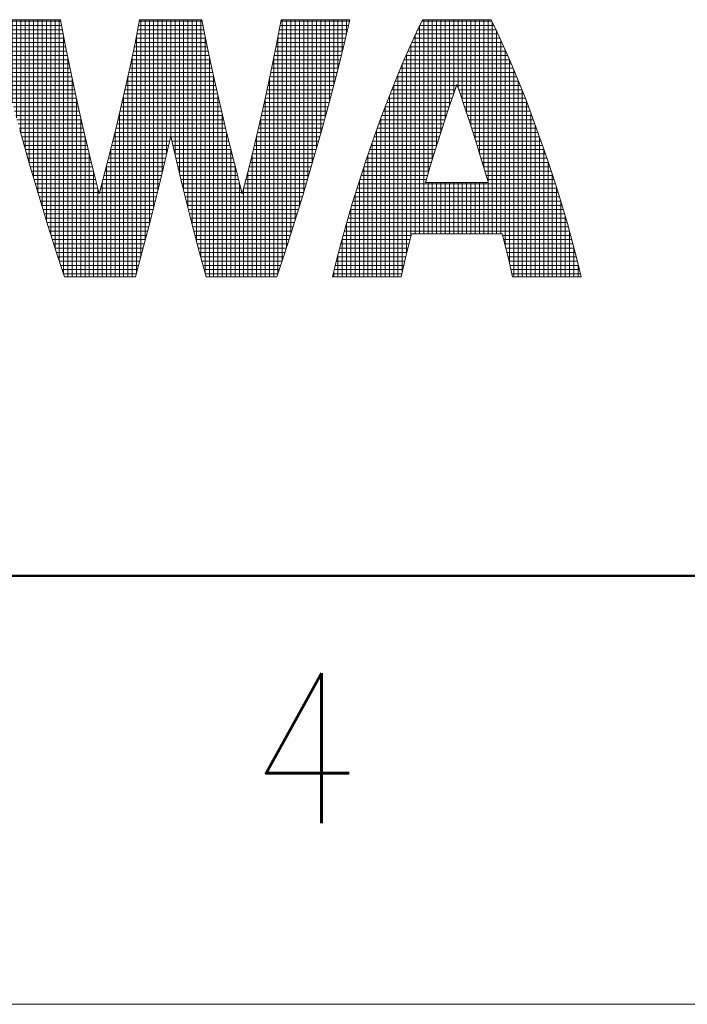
# Model space of a CAD drawing. Header units: millimetres. Extents: x 0 to 1733, y 0 to 1188.
# Tile 10 of 157: x 713 to 775, y 0 to 92. Entities that reach past the tile are written whole.
import ezdxf

# ---------------------------------------------------------------- set-up
doc = ezdxf.new("R2010")
doc.units = ezdxf.units.MM
doc.header["$LTSCALE"] = 0.727559
doc.layers.add('NoLayerName_001', color=7, linetype='Continuous')
doc.styles.get("Standard").update_dxf_attribs({"font": 'txt', "bigfont": 'extfont2'})

# ---------------------------------------------------------------- blocks, each defined once
blk = doc.blocks.new('*X160')
at = {"color": 2, "linetype": 'Continuous', "lineweight": 13}
for p, q in [((0.068, 5.672), (0.068, 6)), ((0.168, 5.253), (0.168, 6)), ((0.268, 4.847), (0.268, 6)), ((0.368, 4.461), (0.368, 6)), ((0.468, 4.079), (0.468, 6)), ((0.568, 3.711), (0.568, 6)), ((0.668, 3.346), (0.668, 6)), ((0.768, 2.993), (0.768, 6)), ((0.868, 2.64), (0.868, 6)), ((0.968, 2.301), (0.968, 6)), ((1.068, 1.961), (1.068, 6)), ((1.168, 1.633), (1.168, 6)), ((1.268, 1.307), (1.268, 6)), ((1.368, 0.989), (1.368, 6)), ((1.468, 0.676), (1.468, 6)), ((1.568, 0.371), (1.568, 6)), ((3.468, 0.46), (3.468, 6)), ((3.568, 0.838), (3.568, 6)), ((3.668, 1.222), (3.668, 6)), ((3.768, 1.621), (3.768, 6)), ((3.868, 2.023), (3.868, 6)), ((3.968, 2.44), (3.968, 6)), ((4.068, 2.859), (4.068, 6)), ((4.168, 3.281), (4.168, 6)), ((4.268, 2.853), (4.268, 6)), ((4.368, 2.433), (4.368, 6)), ((4.468, 2.017), (4.468, 6)), ((4.568, 1.615), (4.568, 6)), ((4.668, 1.217), (4.668, 6)), ((4.768, 0.833), (4.768, 6)), ((4.868, 0.455), (4.868, 6)), ((6.768, 0.376), (6.768, 6)), ((6.868, 0.681), (6.868, 6)), ((6.968, 0.993), (6.968, 6)), ((7.068, 1.311), (7.068, 6)), ((7.168, 1.637), (7.168, 6)), ((7.268, 1.966), (7.268, 6)), ((7.368, 2.305), (7.368, 6)), ((7.468, 2.645), (7.468, 6)), ((7.568, 2.998), (7.568, 6)), ((7.668, 3.351), (7.668, 6)), ((7.768, 3.716), (7.768, 6)), ((7.868, 4.084), (7.868, 6)), ((7.968, 4.466), (7.968, 6)), ((8.068, 4.852), (8.068, 6)), ((8.168, 5.259), (8.168, 6)), ((8.268, 5.679), (8.268, 6)), ((0, 5.966), (1.599, 5.966)), ((0.023, 5.866), (1.618, 5.866)), ((0.046, 5.766), (1.637, 5.766)), ((3.396, 5.766), (4.938, 5.766)), ((3.416, 5.866), (4.918, 5.866)), ((3.435, 5.966), (4.899, 5.966)), ((6.697, 5.766), (8.288, 5.766)), ((6.716, 5.866), (8.311, 5.866)), ((6.736, 5.966), (8.334, 5.966)), ((0.069, 5.666), (1.656, 5.666)), ((0.092, 5.566), (1.675, 5.566)), ((1.668, 0.073), (1.668, 5.605)), ((3.357, 5.566), (4.978, 5.566)), ((3.368, 0.095), (3.368, 5.623)), ((3.376, 5.666), (4.958, 5.666)), ((4.968, 0.089), (4.968, 5.616)), ((6.659, 5.566), (8.242, 5.566)), ((6.668, 0.077), (6.668, 5.612)), ((6.678, 5.666), (8.265, 5.666)), ((0.115, 5.466), (1.694, 5.466)), ((0.14, 5.366), (1.714, 5.366)), ((3.316, 5.366), (5.018, 5.366)), ((3.337, 5.466), (4.997, 5.466)), ((6.62, 5.366), (8.194, 5.366)), ((6.64, 5.466), (8.219, 5.466)), ((0.164, 5.266), (1.734, 5.266)), ((0.189, 5.166), (1.755, 5.166)), ((0.214, 5.066), (1.775, 5.066)), ((1.768, 0), (1.768, 5.103)), ((3.252, 5.066), (5.082, 5.066)), ((3.268, 0), (3.268, 5.14)), ((3.273, 5.166), (5.061, 5.166)), ((3.295, 5.266), (5.04, 5.266)), ((5.068, 0), (5.068, 5.133)), ((6.559, 5.066), (8.121, 5.066)), ((6.568, 0), (6.568, 5.109)), ((6.579, 5.166), (8.145, 5.166)), ((6.6, 5.266), (8.17, 5.266)), ((0.238, 4.966), (1.796, 4.966)), ((0.263, 4.866), (1.816, 4.866)), ((3.21, 4.866), (5.124, 4.866)), ((3.231, 4.966), (5.103, 4.966)), ((6.518, 4.866), (8.071, 4.866)), ((6.538, 4.966), (8.096, 4.966)), ((0.289, 4.766), (1.837, 4.766)), ((0.314, 4.666), (1.858, 4.666)), ((1.868, 0), (1.868, 4.62)), ((3.165, 4.666), (5.169, 4.666)), ((3.168, 0), (3.168, 4.678)), ((3.188, 4.766), (5.146, 4.766)), ((5.168, 0), (5.168, 4.672)), ((6.468, 0), (6.468, 4.627)), ((6.476, 4.666), (8.02, 4.666)), ((6.497, 4.766), (8.046, 4.766)), ((0.34, 4.566), (1.879, 4.566)), ((0.366, 4.466), (1.901, 4.466)), ((3.12, 4.466), (5.214, 4.466)), ((3.143, 4.566), (5.192, 4.566)), ((6.433, 4.466), (7.968, 4.466)), ((6.455, 4.566), (7.994, 4.566)), ((0.392, 4.366), (1.923, 4.366)), ((0.418, 4.266), (1.945, 4.266)), ((0.444, 4.166), (1.967, 4.166)), ((1.968, 0), (1.968, 4.161)), ((3.053, 4.166), (5.282, 4.166)), ((3.068, 0), (3.068, 4.234)), ((3.075, 4.266), (5.259, 4.266)), ((3.098, 4.366), (5.237, 4.366)), ((5.268, 0), (5.268, 4.228)), ((6.368, 0), (6.368, 4.167)), ((6.368, 4.166), (7.89, 4.166)), ((6.389, 4.266), (7.916, 4.266)), ((6.411, 4.366), (7.942, 4.366)), ((0.471, 4.066), (1.988, 4.066)), ((0.498, 3.966), (2.01, 3.966)), ((3.005, 3.966), (5.329, 3.966)), ((3.029, 4.066), (5.305, 4.066)), ((6.324, 3.966), (7.836, 3.966)), ((6.346, 4.066), (7.863, 4.066)), ((0.526, 3.866), (2.033, 3.866)), ((0.553, 3.766), (2.056, 3.766)), ((2.068, 0), (2.068, 3.714)), ((2.958, 3.766), (5.376, 3.766)), ((2.968, 0), (2.968, 3.808)), ((2.982, 3.866), (5.353, 3.866)), ((5.368, 0), (5.368, 3.803)), ((6.268, 0), (6.268, 3.72)), ((6.278, 3.766), (7.781, 3.766)), ((6.301, 3.866), (7.809, 3.866)), ((0.58, 3.666), (2.079, 3.666)), ((0.607, 3.566), (2.101, 3.566)), ((0.634, 3.466), (2.124, 3.466)), ((2.887, 3.466), (5.448, 3.466)), ((2.91, 3.566), (5.424, 3.566)), ((2.934, 3.666), (5.4, 3.666)), ((6.21, 3.466), (7.7, 3.466)), ((6.233, 3.566), (7.727, 3.566)), ((6.256, 3.666), (7.754, 3.666)), ((0.662, 3.366), (2.147, 3.366)), ((0.69, 3.266), (2.171, 3.266)), ((2.168, 0), (2.168, 3.281)), ((2.837, 3.266), (4.163, 3.266)), ((2.862, 3.366), (5.472, 3.366)), ((2.868, 0), (2.868, 3.389)), ((4.171, 3.266), (5.497, 3.266)), ((5.468, 0), (5.468, 3.384)), ((6.163, 3.266), (7.644, 3.266)), ((6.168, 0), (6.168, 3.287)), ((6.187, 3.366), (7.672, 3.366)), ((0.719, 3.166), (2.195, 3.166)), ((0.747, 3.066), (2.219, 3.066)), ((2.768, 0), (2.768, 2.988)), ((2.787, 3.066), (4.116, 3.066)), ((2.812, 3.166), (4.14, 3.166)), ((4.194, 3.166), (5.522, 3.166)), ((4.218, 3.066), (5.547, 3.066)), ((6.115, 3.066), (7.587, 3.066)), ((6.139, 3.166), (7.616, 3.166)), ((0.775, 2.966), (2.243, 2.966)), ((0.804, 2.866), (2.267, 2.866)), ((0.832, 2.766), (2.291, 2.766)), ((2.268, 0), (2.268, 2.863)), ((2.712, 2.766), (4.046, 2.766)), ((2.737, 2.866), (4.069, 2.866)), ((2.762, 2.966), (4.093, 2.966)), ((4.241, 2.966), (5.572, 2.966)), ((4.265, 2.866), (5.597, 2.866)), ((4.288, 2.766), (5.622, 2.766)), ((5.568, 0), (5.568, 2.983)), ((6.043, 2.766), (7.502, 2.766)), ((6.067, 2.866), (7.531, 2.866)), ((6.068, 0), (6.068, 2.869)), ((6.091, 2.966), (7.559, 2.966)), ((0.86, 2.666), (2.315, 2.666)), ((0.889, 2.566), (2.34, 2.566)), ((2.662, 2.566), (3.998, 2.566)), ((2.668, 0), (2.668, 2.59)), ((2.688, 2.666), (4.022, 2.666)), ((4.312, 2.666), (5.647, 2.666)), ((4.336, 2.566), (5.673, 2.566)), ((5.668, 0), (5.668, 2.585)), ((5.994, 2.566), (7.445, 2.566)), ((6.019, 2.666), (7.474, 2.666)), ((0.919, 2.466), (2.365, 2.466)), ((0.948, 2.366), (2.39, 2.366)), ((2.368, 0), (2.368, 2.455)), ((2.609, 2.366), (3.95, 2.366)), ((2.635, 2.466), (3.974, 2.466)), ((4.36, 2.466), (5.699, 2.466)), ((4.384, 2.366), (5.725, 2.366)), ((5.944, 2.366), (7.386, 2.366)), ((5.968, 0), (5.968, 2.46)), ((5.969, 2.466), (7.415, 2.466)), ((0.978, 2.266), (2.415, 2.266)), ((1.007, 2.166), (2.44, 2.166)), ((2.557, 2.166), (3.903, 2.166)), ((2.568, 0), (2.568, 2.207)), ((2.583, 2.266), (3.927, 2.266)), ((4.407, 2.266), (5.751, 2.266)), ((4.431, 2.166), (5.777, 2.166)), ((5.768, 0), (5.768, 2.202)), ((5.894, 2.166), (7.327, 2.166)), ((5.919, 2.266), (7.356, 2.266)), ((1.037, 2.066), (2.466, 2.066)), ((1.066, 1.966), (2.491, 1.966)), ((1.096, 1.866), (3.829, 1.866)), ((2.468, 0), (2.468, 2.058)), ((2.505, 1.966), (3.854, 1.966)), ((2.531, 2.066), (3.879, 2.066)), ((4.456, 2.066), (5.803, 2.066)), ((4.48, 1.966), (5.829, 1.966)), ((4.505, 1.866), (7.238, 1.866)), ((5.844, 1.966), (7.268, 1.966)), ((5.868, 0), (5.868, 2.062)), ((5.869, 2.066), (7.297, 2.066)), ((1.127, 1.766), (3.804, 1.766)), ((1.157, 1.666), (3.779, 1.666)), ((4.53, 1.766), (7.207, 1.766)), ((4.555, 1.666), (7.177, 1.666)), ((1.188, 1.566), (3.754, 1.566)), ((1.219, 1.466), (3.729, 1.466)), ((4.58, 1.566), (7.146, 1.566)), ((4.605, 1.466), (7.115, 1.466)), ((1.25, 1.366), (3.704, 1.366)), ((1.28, 1.266), (3.679, 1.266)), ((1.311, 1.166), (3.653, 1.166)), ((4.63, 1.366), (7.085, 1.366)), ((4.655, 1.266), (7.054, 1.266)), ((4.681, 1.166), (7.023, 1.166)), ((1.343, 1.066), (3.627, 1.066)), ((1.375, 0.966), (3.601, 0.966)), ((4.707, 1.066), (6.991, 1.066)), ((4.733, 0.966), (6.959, 0.966)), ((1.407, 0.866), (3.575, 0.866)), ((1.439, 0.766), (3.549, 0.766)), ((4.759, 0.866), (6.927, 0.866)), ((4.785, 0.766), (6.895, 0.766)), ((1.471, 0.666), (3.523, 0.666)), ((1.503, 0.566), (3.497, 0.566)), ((1.536, 0.466), (3.469, 0.466)), ((4.811, 0.666), (6.863, 0.666)), ((4.837, 0.566), (6.831, 0.566)), ((4.865, 0.466), (6.798, 0.466)), ((1.569, 0.366), (3.442, 0.366)), ((1.603, 0.266), (3.415, 0.266)), ((4.892, 0.366), (6.765, 0.366)), ((4.919, 0.266), (6.731, 0.266)), ((1.636, 0.166), (3.387, 0.166)), ((1.67, 0.066), (3.36, 0.066)), ((4.947, 0.166), (6.698, 0.166)), ((4.974, 0.066), (6.664, 0.066))]:
    blk.add_line(p, q, dxfattribs=at)
blk = doc.blocks.new('*X164')
at = {"color": 2, "linetype": 'Continuous', "lineweight": 13}
for p, q in [((2.11, 1), (2.11, 6)), ((2.21, 2.395), (2.21, 6)), ((2.31, 2.73), (2.31, 6)), ((2.41, 3.056), (2.41, 6)), ((2.51, 3.373), (2.51, 6)), ((2.61, 3.682), (2.61, 6)), ((2.71, 3.982), (2.71, 6)), ((2.81, 4.273), (2.81, 6)), ((2.91, 4.41), (2.91, 6)), ((3.01, 4.122), (3.01, 6)), ((3.11, 3.826), (3.11, 6)), ((3.21, 3.522), (3.21, 6)), ((3.31, 3.209), (3.31, 6)), ((3.41, 2.887), (3.41, 6)), ((3.51, 2.557), (3.51, 6)), ((3.61, 2.217), (3.61, 6)), ((1.97, 5.766), (3.797, 5.766)), ((2.01, 1), (2.01, 5.847)), ((2.019, 5.866), (3.749, 5.866)), ((2.068, 5.966), (3.7, 5.966)), ((3.71, 1), (3.71, 5.946)), ((1.877, 5.566), (3.89, 5.566)), ((1.91, 1), (1.91, 5.637)), ((1.923, 5.666), (3.844, 5.666)), ((3.81, 1), (3.81, 5.74)), ((3.91, 1), (3.91, 5.524)), ((1.786, 5.366), (3.982, 5.366)), ((1.81, 0.941), (1.81, 5.42)), ((1.831, 5.466), (3.936, 5.466)), ((4.01, 0.732), (4.01, 5.303)), ((1.655, 5.066), (4.113, 5.066)), ((1.698, 5.166), (4.069, 5.166)), ((1.71, 0.538), (1.71, 5.192)), ((1.742, 5.266), (4.025, 5.266)), ((4.11, 0.32), (4.11, 5.073)), ((1.571, 4.866), (4.197, 4.866)), ((1.61, 0.113), (1.61, 4.96)), ((1.612, 4.966), (4.155, 4.966)), ((4.21, 0), (4.21, 4.835)), ((1.488, 4.666), (4.28, 4.666)), ((1.51, 0), (1.51, 4.719)), ((1.529, 4.766), (4.238, 4.766)), ((1.407, 4.466), (2.878, 4.466)), ((1.41, 0), (1.41, 4.472)), ((1.447, 4.566), (4.32, 4.566)), ((2.89, 4.466), (4.36, 4.466)), ((4.31, 0), (4.31, 4.593)), ((1.289, 4.166), (2.773, 4.166)), ((1.31, 0), (1.31, 4.22)), ((1.328, 4.266), (2.807, 4.266)), ((1.368, 4.366), (2.843, 4.366)), ((2.925, 4.366), (4.4, 4.366)), ((2.96, 4.266), (4.439, 4.266)), ((2.995, 4.166), (4.479, 4.166)), ((4.41, 0), (4.41, 4.341)), ((1.21, 0), (1.21, 3.957)), ((1.213, 3.966), (2.704, 3.966)), ((1.251, 4.066), (2.739, 4.066)), ((3.029, 4.066), (4.516, 4.066)), ((3.063, 3.966), (4.554, 3.966)), ((4.51, 0), (4.51, 4.084)), ((1.11, 0), (1.11, 3.692)), ((1.137, 3.766), (2.638, 3.766)), ((1.175, 3.866), (2.671, 3.866)), ((3.096, 3.866), (4.592, 3.866)), ((3.13, 3.766), (4.63, 3.766)), ((4.61, 0), (4.61, 3.82)), ((1.028, 3.466), (2.54, 3.466)), ((1.064, 3.566), (2.572, 3.566)), ((1.101, 3.666), (2.605, 3.666)), ((3.163, 3.666), (4.667, 3.666)), ((3.195, 3.566), (4.703, 3.566)), ((3.228, 3.466), (4.739, 3.466)), ((4.71, 0), (4.71, 3.548)), ((0.956, 3.266), (2.476, 3.266)), ((0.992, 3.366), (2.507, 3.366)), ((1.01, 0), (1.01, 3.415)), ((3.26, 3.366), (4.775, 3.366)), ((3.291, 3.266), (4.812, 3.266)), ((4.81, 0), (4.81, 3.271)), ((0.886, 3.066), (2.413, 3.066)), ((0.91, 0), (0.91, 3.135)), ((0.921, 3.166), (2.444, 3.166)), ((3.323, 3.166), (4.847, 3.166)), ((3.354, 3.066), (4.881, 3.066)), ((0.783, 2.766), (2.321, 2.766)), ((0.81, 0), (0.81, 2.843)), ((0.818, 2.866), (2.351, 2.866)), ((0.852, 2.966), (2.382, 2.966)), ((3.385, 2.966), (4.915, 2.966)), ((3.416, 2.866), (4.95, 2.866)), ((3.447, 2.766), (4.984, 2.766)), ((4.91, 0), (4.91, 2.983)), ((0.71, 0), (0.71, 2.545)), ((0.717, 2.566), (2.26, 2.566)), ((0.749, 2.666), (2.29, 2.666)), ((3.477, 2.666), (5.018, 2.666)), ((3.507, 2.566), (5.051, 2.566)), ((5.01, 0), (5.01, 2.692)), ((0.651, 2.366), (2.201, 2.366)), ((0.684, 2.466), (2.231, 2.466)), ((3.537, 2.466), (5.083, 2.466)), ((3.566, 2.366), (5.116, 2.366)), ((5.11, 0), (5.11, 2.386)), ((0.586, 2.166), (5.181, 2.166)), ((0.61, 0), (0.61, 2.239)), ((0.619, 2.266), (2.172, 2.266)), ((2.21, 1), (2.21, 2.2)), ((2.31, 1), (2.31, 2.2)), ((2.41, 1), (2.41, 2.2)), ((2.51, 1), (2.51, 2.2)), ((2.61, 1), (2.61, 2.2)), ((2.71, 1), (2.71, 2.2)), ((2.81, 1), (2.81, 2.2)), ((2.91, 1), (2.91, 2.2)), ((3.01, 1), (3.01, 2.2)), ((3.11, 1), (3.11, 2.2)), ((3.21, 1), (3.21, 2.2)), ((3.31, 1), (3.31, 2.2)), ((3.41, 1), (3.41, 2.2)), ((3.51, 1), (3.51, 2.2)), ((3.595, 2.266), (5.149, 2.266)), ((3.61, 1), (3.61, 2.2)), ((5.21, 0), (5.21, 2.074)), ((0.493, 1.866), (5.274, 1.866)), ((0.51, 0), (0.51, 1.919)), ((0.524, 1.966), (5.243, 1.966)), ((0.555, 2.066), (5.212, 2.066)), ((0.432, 1.666), (5.336, 1.666)), ((0.462, 1.766), (5.305, 1.766)), ((5.31, 0), (5.31, 1.753)), ((0.373, 1.466), (5.395, 1.466)), ((0.402, 1.566), (5.365, 1.566)), ((0.41, 0), (0.41, 1.591)), ((5.41, 0), (5.41, 1.415)), ((0.286, 1.166), (5.482, 1.166)), ((0.31, 0), (0.31, 1.252)), ((0.314, 1.266), (5.453, 1.266)), ((0.343, 1.366), (5.424, 1.366)), ((0.23, 0.966), (1.816, 0.966)), ((0.258, 1.066), (5.509, 1.066)), ((3.951, 0.966), (5.537, 0.966)), ((5.51, 0), (5.51, 1.065)), ((0.176, 0.766), (1.766, 0.766)), ((0.203, 0.866), (1.791, 0.866)), ((0.21, 0), (0.21, 0.891)), ((3.977, 0.866), (5.565, 0.866)), ((4.001, 0.766), (5.592, 0.766)), ((5.61, 0), (5.61, 0.698)), ((0.098, 0.466), (1.692, 0.466)), ((0.11, 0), (0.11, 0.512)), ((0.124, 0.566), (1.717, 0.566)), ((0.15, 0.666), (1.742, 0.666)), ((4.026, 0.666), (5.618, 0.666)), ((4.051, 0.566), (5.644, 0.566)), ((4.075, 0.466), (5.67, 0.466)), ((0.048, 0.266), (1.645, 0.266)), ((0.072, 0.366), (1.668, 0.366)), ((4.099, 0.366), (5.695, 0.366)), ((4.122, 0.266), (5.719, 0.266)), ((5.71, 0), (5.71, 0.307)), ((0, 0.066), (1.599, 0.066)), ((0.01, 0), (0.01, 0.107)), ((0.024, 0.166), (1.622, 0.166)), ((4.145, 0.166), (5.744, 0.166)), ((4.168, 0.066), (5.768, 0.066))]:
    blk.add_line(p, q, dxfattribs=at)

msp = doc.modelspace()

# ---------------------------------------------------------------- linework, layer by layer
at = {"layer": 'NoLayerName_001', "color": 2, "linetype": 'Continuous', "lineweight": 13}
for p, q in [((757.32306728, 90.77711077), (756.7622708, 91.93264893)), ((716.56318984, 91.93264893), (710.16383524, 91.93264893)), ((717.03497689, 89.47016965), (716.56318984, 91.93264893)), ((723.96296033, 91.93264893), (723.53288199, 89.75116807)), ((729.76316777, 91.93264893), (723.96296033, 91.93264893)), ((730.19559802, 89.74141652), (729.76316777, 91.93264893)), ((737.16293827, 91.93264893), (736.69317894, 89.47960623)), ((743.56229286, 91.93264893), (737.16293827, 91.93264893)), ((743.07364967, 89.81370014), (743.56229286, 91.93264893)), ((750.36236501, 91.93264893), (749.80193025, 90.77825708)), ((756.7622708, 91.93264893), (750.36236501, 91.93264893)), ((749.80193025, 90.77825708), (749.20086419, 89.46981183)), ((757.92457878, 89.46729514), (757.32306728, 90.77711077)), ((717.59329056, 86.74730821), (717.03497689, 89.47016965)), ((723.53288199, 89.75116807), (723.00891178, 87.27836879)), ((730.72196724, 87.25901022), (730.19559802, 89.74141652)), ((736.69317894, 89.47960623), (736.13650021, 86.76386383)), ((742.47383954, 87.37211433), (743.07364967, 89.81370014)), ((749.20086419, 89.46981183), (748.56355855, 88.00896265)), ((758.56238596, 88.00490764), (757.92457878, 89.46729514)), ((741.7641115, 84.63257329), (742.47383954, 87.37211433)), ((748.56355855, 88.00896265), (747.89650868, 86.40326635)), ((759.22995616, 86.39759111), (758.56238596, 88.00490764)), ((718.22809366, 83.83029077), (717.59329056, 86.74730821)), ((723.00891178, 87.27836879), (722.39273394, 84.54228018)), ((731.34013063, 84.51556015), (730.72196724, 87.25901022)), ((736.13650021, 86.76386383), (735.50239695, 83.8491792)), ((747.89650868, 86.40326635), (747.20837573, 84.66696862)), ((753.20945693, 84.86439951), (753.56204231, 85.86786868)), ((753.56204231, 85.86786868), (753.91686297, 84.85702855)), ((759.91858402, 84.65970301), (759.22995616, 86.39759111)), ((740.95570037, 81.65376738), (741.7641115, 84.63257329)), ((747.20837573, 84.66696862), (746.50981269, 82.82124363)), ((752.85029273, 83.81500757), (753.20945693, 84.86439951)), ((753.91686297, 84.85702855), (754.27802902, 83.80087189)), ((760.61757046, 82.81254402), (759.91858402, 84.65970301)), ((718.75797129, 81.51028589), (718.22809366, 83.83029077)), ((722.39273394, 84.54228018), (721.69374369, 81.60009116)), ((732.04007437, 81.57083999), (731.34013063, 84.51556015)), ((735.50239695, 83.8491792), (734.97710619, 81.54790195)), ((752.48608795, 82.72306037), (752.85029273, 83.81500757)), ((754.27802902, 83.80087189), (754.6438797, 82.70314839)), ((746.50981269, 82.82124363), (745.81300064, 80.89365263)), ((761.31469328, 80.88379908), (760.61757046, 82.81254402)), ((752.11863128, 81.59289832), (752.48608795, 82.72306037)), ((754.6438797, 82.70314839), (755.01250284, 81.56860084)), ((712.77042773, 81.65376738), (713.65357195, 78.53484386)), ((719.4720354, 78.52430528), (718.75797129, 81.51028589)), ((721.69374369, 81.60009116), (720.93094007, 78.54254517)), ((726.58257745, 79.86078503), (726.86278845, 81.0719355)), ((726.86278845, 81.0719355), (727.12812471, 79.92471102)), ((732.80217723, 78.51795046), (732.04007437, 81.57083999)), ((734.97710619, 81.54790195), (734.25969309, 78.54525445)), ((740.07255615, 78.53484386), (740.95570037, 81.65376738)), ((751.74996014, 80.42988685), (752.11863128, 81.59289832)), ((755.01250284, 81.56860084), (755.38174412, 80.40299468)), ((745.72413868, 80.64133082), (745.04643428, 78.66521514)), ((745.81300064, 80.89365263), (745.72413868, 80.64133082)), ((751.3823467, 79.24043257), (751.74996014, 80.42988685)), ((755.38174412, 80.40299468), (755.74923019, 79.21310507)), ((761.40087639, 80.6390704), (761.31469328, 80.88379908)), ((762.07872608, 78.66262375), (761.40087639, 80.6390704)), ((725.74328115, 76.33706603), (726.58257745, 79.86078503)), ((727.12812471, 79.92471102), (727.96761403, 76.39838482)), ((751.01826841, 78.03195124), (751.3823467, 79.24043257)), ((755.74923019, 79.21310507), (756.11240814, 78.0066503)), ((713.65357195, 78.53484386), (714.54164478, 75.52157289)), ((720.18563242, 75.68732783), (719.4720354, 78.52430528)), ((720.93094007, 78.54254517), (720.18563242, 75.68732783)), ((733.54159807, 75.68732783), (732.80217723, 78.51795046)), ((734.25969309, 78.54525445), (733.54159807, 75.68732783)), ((739.18448332, 75.52157289), (740.07255615, 78.53484386)), ((745.04643428, 78.66521514), (744.40313022, 76.69667812)), ((762.72208136, 76.69404893), (762.07872608, 78.66262375)), ((750.66036123, 76.81277579), (751.01826841, 78.03195124)), ((756.11240814, 78.0066503), (756.468602, 76.7921633)), ((724.93732537, 73.0968484), (725.74328115, 76.33706603)), ((727.96761403, 76.39838482), (728.7773887, 73.14137367)), ((744.40313022, 76.69667812), (743.80405375, 74.76820211)), ((750.63741048, 76.73349277), (750.66036123, 76.81277579)), ((756.48557174, 76.73349277), (750.63741048, 76.73349277)), ((756.468602, 76.7921633), (756.48557174, 76.73349277)), ((763.32112714, 74.76580163), (762.72208136, 76.69404893)), ((714.54164478, 75.52157289), (715.42872738, 72.62935786)), ((738.29740072, 72.62935786), (739.18448332, 75.52157289)), ((743.80405375, 74.76820211), (743.25667968, 72.90786535)), ((763.86840767, 72.9059077), (763.32112714, 74.76580163)), ((715.42872738, 72.62935786), (716.24481371, 70.07832567)), ((724.20279297, 70.27452923), (724.93732537, 73.0968484)), ((728.7773887, 73.14137367), (729.51745249, 70.29613439)), ((737.48131439, 70.07832567), (738.29740072, 72.62935786)), ((743.25667968, 72.90786535), (742.76600424, 71.13827865)), ((764.35894819, 71.13691239), (763.86840767, 72.9059077)), ((749.26186089, 71.68219367), (749.32612154, 71.93315004)), ((749.32612154, 71.93315004), (757.79796307, 71.93315004)), ((757.79796307, 71.93315004), (757.89296101, 71.56204991)), ((742.76600424, 71.13827865), (742.33467416, 69.47626964)), ((748.77273796, 69.70764167), (749.26186089, 71.68219367)), ((757.89296101, 71.56204991), (758.36662046, 69.64479018)), ((764.79012219, 69.47557613), (764.35894819, 71.13691239)), ((716.24481371, 70.07832567), (716.96335619, 67.93314002)), ((723.56224278, 67.93314002), (724.20279297, 70.27452923)), ((729.51745249, 70.29613439), (730.16333413, 67.93314002)), ((736.76277191, 67.93314002), (737.48131439, 70.07832567)), ((742.33467416, 69.47626964), (741.963281, 67.93314002)), ((748.36153321, 67.93314002), (748.77273796, 69.70764167)), ((758.36662046, 69.64479018), (758.76144901, 67.93314002)), ((765.1613548, 67.93314002), (764.79012219, 69.47557613)), ((716.96335619, 67.93314002), (723.56224278, 67.93314002)), ((730.16333413, 67.93314002), (736.76277191, 67.93314002)), ((741.963281, 67.93314002), (748.36153321, 67.93314002)), ((758.76144901, 67.93314002), (765.1613548, 67.93314002))]:
    msp.add_line(p, q, dxfattribs=at)
at = {"layer": 'NoLayerName_001', "color": 7, "linetype": 'Continuous', "lineweight": 50}
msp.add_line((1640, 40), (100, 40), dxfattribs=at)
at = {"layer": 'NoLayerName_001', "color": 7, "linetype": 'Continuous', "lineweight": 13}
msp.add_line((1680, 0), (0, 0), dxfattribs=at)

# ---------------------------------------------------------------- block references
at = {"layer": 'NoLayerName_001', "xscale": 4, "yscale": 4, "zscale": 4}
for name, p in [('*X160', (710.19476318, 67.93314362)), ('*X164', (742.02716064, 67.93314362))]:
    msp.add_blockref(name, p, dxfattribs=at)

# ---------------------------------------------------------------- texts
at = {"layer": 'NoLayerName_001', "color": 2, "lineweight": 13, "insert": (734.217088, 16.904256), "char_height": 14, "attachment_point": 7}
msp.add_mtext('\\A1;\\W0.8600;4', dxfattribs=at)

doc.saveas('drawing.dxf')
